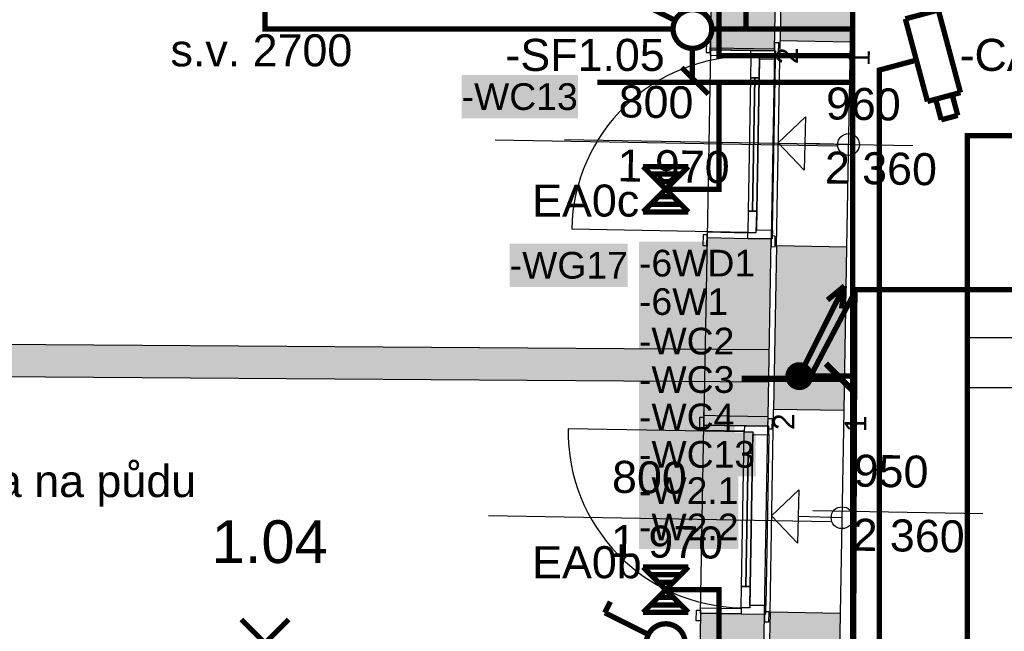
# Model space of a CAD drawing. Extents: x -12025 to 39812, y -28775 to 12.
# Tile 18 of 90: x 12852 to 17459, y -19070 to -16206. Entities that reach past the tile are written whole.
import ezdxf
from ezdxf.enums import TextEntityAlignment as Align

# ---------------------------------------------------------------- set-up
doc = ezdxf.new("R2010")
doc.units = 0
doc.header["$MEASUREMENT"] = 0
doc.linetypes.add('Telekomunikacni vodic', pattern=[9.25, 3, -0.75, 3, -0.75, 0.125, -0.75, 0.125, -0.75])
for name, color, linetype in [('0 (Pozadí)', 254, 'Continuous'), ('OÚ Dukovany internet + tv + data', 192, 'Continuous'), ('OÚ Dukovany nouzové osvětlení', 36, 'Continuous'), ('OÚ Dukovany půdorys kóty 1NP', 7, 'Continuous'), ('OÚ Dukovany půdorys podklad 1NP', 7, 'Continuous'), ('OÚ Dukovany rozváděče', 6, 'Continuous'), ('OÚ Dukovany světla', 132, 'Continuous'), ('OÚ Dukovany zásuvky', 92, 'Continuous'), ('Zakladni', 7, 'Continuous')]:
    doc.layers.add(name, color=color, linetype=linetype)
doc.styles.add('Arial', font='txt')
doc.styles.add('Arial_B', font='txt')

# ---------------------------------------------------------------- blocks, each defined once
blk = doc.blocks.new('Jednopólový vypínač')
at = {"color": 0, "linetype": 'Continuous', "const_width": 25}
for points in [[(-284.9, 142.4), (-259, 194.2)], [(-284.9, 142.4), (-77.7, 38.8)]]:
    blk.add_lwpolyline(points, dxfattribs=at)
for points in [[(0, 90.6, 0.414214), (-90.6, 0)], [(90.6, 0, 0.414214), (0, 90.6)], [(-90.6, 0, 0.414214), (0, -90.6)], [(0, -90.6, 0.414214), (90.6, 0)]]:
    blk.add_lwpolyline(points, format="xyb", dxfattribs=at)
at = {"color": 0, "linetype": 'Continuous', "style": 'Arial'}
blk.add_text('-SF1.04', height=150, dxfattribs=at).set_placement((-500, -299.2))
blk = doc.blocks.new('Jednopólový vypínač (1)')
at = {"color": 0, "linetype": 'Continuous', "const_width": 25}
for points in [[(-284.9, 142.4), (-259, 194.2)], [(-284.9, 142.4), (-77.7, 38.8)]]:
    blk.add_lwpolyline(points, dxfattribs=at)
for points in [[(0, 90.6, 0.414214), (-90.6, 0)], [(90.6, 0, 0.414214), (0, 90.6)], [(-90.6, 0, 0.414214), (0, -90.6)], [(0, -90.6, 0.414214), (90.6, 0)]]:
    blk.add_lwpolyline(points, format="xyb", dxfattribs=at)
at = {"color": 0, "linetype": 'Continuous', "style": 'Arial'}
blk.add_text('-SF1.05', height=150, dxfattribs=at).set_placement((-875, -196.1))
blk = doc.blocks.new('Videokamera (1)')
at = {"color": 0, "linetype": 'Continuous', "const_width": 25}
for points in [[(25.5, 213.9), (-129, 172.5)], [(-129, 172.5), (-25.5, -213.9)], [(129, -172.5), (25.5, 213.9)], [(-25.5, -213.9), (129, -172.5)], [(116.3, -279.4), (90.4, -182.8)], [(13.1, -203.5), (39, -300.1)], [(116.3, -279.4), (39, -300.1)]]:
    blk.add_lwpolyline(points, dxfattribs=at)
at = {"color": 0, "linetype": 'Continuous', "style": 'Arial'}
blk.add_text('-CAM1', height=150, dxfattribs=at).set_placement((125, -71.1))
blk = doc.blocks.new('Stoupací vedení směrem nahoru')
at = {"color": 0, "linetype": 'Continuous', "const_width": 25}
for points in [[(211.1, 422.2), (0, 0)], [(211.1, 422.2), (131.9, 356.3)], [(211.1, 422.2), (197.9, 316.7)]]:
    blk.add_lwpolyline(points, dxfattribs=at)
at = {"color": 0, "linetype": 'Continuous'}
for points, const_width in [([(0, 52.8, 0.414214), (-52.8, 0)], 25), ([(0, 26.4, 0.414214), (-26.4, 0)], 52.8), ([(26.4, 0, 0.414214), (0, 26.4)], 52.8), ([(52.8, 0, 0.414214), (0, 52.8)], 25), ([(-52.8, 0, 0.414214), (0, -52.8)], 25), ([(-26.4, 0, 0.414214), (0, -26.4)], 52.8), ([(0, -26.4, 0.414214), (26.4, 0)], 52.8), ([(0, -52.8, 0.414214), (52.8, 0)], 25)]:
    blk.add_lwpolyline(points, format="xyb", dxfattribs=dict(at, const_width=const_width))
blk = doc.blocks.new('P_zarovkove_svitidlo (33)')
at = {"color": 0, "linetype": 'Continuous', "const_width": 25}
for points in [[(111, -111), (-111, 111)], [(-111, -111), (111, 111)]]:
    blk.add_lwpolyline(points, dxfattribs=at)
at = {"color": 0, "linetype": 'Continuous', "style": 'Arial'}
blk.add_text('EA1.04', height=150, dxfattribs=at).set_placement((-250, -319.6))
blk = doc.blocks.new('(18)')
at = {"color": 7, "linetype": 'Continuous', "const_width": 25}
for points in [[(520, 0), (395, 125)], [(460, 55), (0, 55)]]:
    blk.add_lwpolyline(points, dxfattribs=at)
at = {"layer": '0 (Pozadí)', "linetype": 'Continuous'}
blk.add_solid([(-480, 333.9), (-33, 333.9), (-480, 130.4), (-33, 130.4)], dxfattribs=at)
at = {"color": 7, "linetype": 'Continuous', "style": 'Arial_B'}
blk.add_text('-WC2', height=125, dxfattribs=at).set_placement((-480, 170.4))
blk = doc.blocks.new('(20)')
at = {"color": 7, "linetype": 'Continuous', "const_width": 25}
for points in [[(520, 0), (395, 125)], [(460, 55), (0, 55)]]:
    blk.add_lwpolyline(points, dxfattribs=at)
at = {"layer": '0 (Pozadí)', "linetype": 'Continuous'}
blk.add_solid([(-480, 155), (-33, 155), (-480, -48.5), (-33, -48.5)], dxfattribs=at)
at = {"color": 7, "linetype": 'Continuous', "style": 'Arial_B'}
blk.add_text('-WC3', height=125, dxfattribs=at).set_placement((-480, -8.5))
blk = doc.blocks.new('(21)')
at = {"color": 7, "linetype": 'Continuous', "const_width": 25}
for points in [[(520, 0), (395, 125)], [(460, 55), (0, 55)]]:
    blk.add_lwpolyline(points, dxfattribs=at)
at = {"layer": '0 (Pozadí)', "linetype": 'Continuous'}
blk.add_solid([(-480, -20), (-33, -20), (-480, -223.5), (-33, -223.5)], dxfattribs=at)
at = {"color": 7, "linetype": 'Continuous', "style": 'Arial_B'}
blk.add_text('-WC4', height=125, dxfattribs=at).set_placement((-480, -183.5))
blk = doc.blocks.new('(22)')
at = {"color": 7, "linetype": 'Continuous', "const_width": 25}
for points in [[(520, 0), (395, 125)], [(460, 55), (0, 55)]]:
    blk.add_lwpolyline(points, dxfattribs=at)
at = {"layer": '0 (Pozadí)', "linetype": 'Continuous'}
blk.add_solid([(-480, -197), (65.1, -197), (-480, -400.5), (65.1, -400.5)], dxfattribs=at)
at = {"color": 7, "linetype": 'Continuous', "style": 'Arial_B'}
blk.add_text('-WC13', height=125, dxfattribs=at).set_placement((-480, -360.6))
blk = doc.blocks.new('(26)')
at = {"color": 7, "linetype": 'Continuous', "const_width": 25}
for points in [[(520, 0), (395, 125)], [(460, 55), (0, 55)]]:
    blk.add_lwpolyline(points, dxfattribs=at)
at = {"layer": '0 (Pozadí)', "linetype": 'Continuous'}
blk.add_solid([(-634.5, 89.7), (-89.4, 89.7), (-634.5, -113.9), (-89.4, -113.9)], dxfattribs=at)
at = {"color": 7, "linetype": 'Continuous', "style": 'Arial_B'}
blk.add_text('-WC13', height=125, dxfattribs=at).set_placement((-634.5, -73.9))
blk = doc.blocks.new('(33)')
at = {"color": 7, "linetype": 'Continuous', "const_width": 25}
for points in [[(520, 0), (395, 125)], [(460, 55), (0, 55)]]:
    blk.add_lwpolyline(points, dxfattribs=at)
at = {"layer": '0 (Pozadí)', "linetype": 'Continuous'}
blk.add_solid([(-480, -370), (-14.8, -370), (-480, -573.5), (-14.8, -573.5)], dxfattribs=at)
at = {"color": 7, "linetype": 'Continuous', "style": 'Arial_B'}
blk.add_text('-W2.1', height=125, dxfattribs=at).set_placement((-480, -533.5))
blk = doc.blocks.new('(34)')
at = {"color": 7, "linetype": 'Continuous', "const_width": 25}
for points in [[(520, 0), (395, 125)], [(460, 55), (0, 55)]]:
    blk.add_lwpolyline(points, dxfattribs=at)
at = {"layer": '0 (Pozadí)', "linetype": 'Continuous'}
blk.add_solid([(-480, -538.5), (-14.8, -538.5), (-480, -742), (-14.8, -742)], dxfattribs=at)
at = {"color": 7, "linetype": 'Continuous', "style": 'Arial_B'}
blk.add_text('-W2.2', height=125, dxfattribs=at).set_placement((-480, -702))
blk = doc.blocks.new('(64)')
at = {"color": 7, "linetype": 'Continuous', "const_width": 25}
for points in [[(520, 0), (395, 125)], [(460, 55), (0, 55)]]:
    blk.add_lwpolyline(points, dxfattribs=at)
at = {"layer": '0 (Pozadí)', "linetype": 'Continuous'}
blk.add_solid([(-480, 515), (-62.1, 515), (-480, 311.5), (-62.1, 311.5)], dxfattribs=at)
at = {"color": 7, "linetype": 'Continuous', "style": 'Arial_B'}
blk.add_text('-6W1', height=125, dxfattribs=at).set_placement((-480, 351.5))
blk = doc.blocks.new('(65)')
at = {"color": 7, "linetype": 'Continuous', "const_width": 25}
for points in [[(520, 0), (395, 125)], [(460, 55), (0, 55)]]:
    blk.add_lwpolyline(points, dxfattribs=at)
at = {"layer": '0 (Pozadí)', "linetype": 'Continuous'}
blk.add_solid([(-480, 696.1), (65.1, 696.1), (-480, 492.6), (65.1, 492.6)], dxfattribs=at)
at = {"color": 7, "linetype": 'Continuous', "style": 'Arial_B'}
blk.add_text('-6WD1', height=125, dxfattribs=at).set_placement((-480, 532.6))
blk = doc.blocks.new('Svítidlo pro nouzové osvětlení (4)')
at = {"color": 0, "linetype": 'Continuous', "const_width": 25}
for points in [[(106.2, -106.2), (-106.2, 106.2)], [(-106.2, -106.2), (106.2, 106.2)], [(106.2, 106.2), (-106.2, 106.2)], [(70.8, 70.8), (-70.8, 70.8)], [(35.4, 35.4), (-35.4, 35.4)], [(212.5, 0), (0, 0)], [(35.4, -35.4), (-35.4, -35.4)], [(70.8, -70.8), (-70.8, -70.8)], [(106.2, -106.2), (-106.2, -106.2)]]:
    blk.add_lwpolyline(points, dxfattribs=at)
at = {"color": 0, "linetype": 'Continuous', "style": 'Arial'}
blk.add_text('EA0b', height=150, dxfattribs=at).set_placement((-625, 53.9))
blk = doc.blocks.new('Svítidlo pro nouzové osvětlení (5)')
at = {"color": 0, "linetype": 'Continuous', "const_width": 25}
for points in [[(106.2, -106.2), (-106.2, 106.2)], [(-106.2, -106.2), (106.2, 106.2)], [(106.2, 106.2), (-106.2, 106.2)], [(70.8, 70.8), (-70.8, 70.8)], [(35.4, 35.4), (-35.4, 35.4)], [(212.5, 0), (0, 0)], [(35.4, -35.4), (-35.4, -35.4)], [(70.8, -70.8), (-70.8, -70.8)], [(106.2, -106.2), (-106.2, -106.2)]]:
    blk.add_lwpolyline(points, dxfattribs=at)
at = {"color": 0, "linetype": 'Continuous', "style": 'Arial'}
blk.add_text('EA0c', height=150, dxfattribs=at).set_placement((-625, -128))
blk = doc.blocks.new('(121)')
at = {"color": 7, "linetype": 'Continuous', "const_width": 25}
for points in [[(60, -60), (-65, 65)], [(0, 0), (-460, 0)]]:
    blk.add_lwpolyline(points, dxfattribs=at)
at = {"layer": '0 (Pozadí)', "linetype": 'Continuous'}
blk.add_solid([(-1545, 630), (-992.6, 630), (-1545, 426.5), (-992.6, 426.5)], dxfattribs=at)
at = {"color": 7, "linetype": 'Continuous', "style": 'Arial_B'}
blk.add_text('-WG17', height=125, dxfattribs=at).set_placement((-1545, 466.5))

msp = doc.modelspace()

# ---------------------------------------------------------------- linework, layer by layer
at = {"layer": 'OÚ Dukovany internet + tv + data', "linetype": 'Telekomunikacni vodic', "ltscale": 100, "const_width": 25}
for points in [[(16822.2, -20250), (16750, -20250), (16750, -16250), (16250, -16250), (16250, -11750), (12025, -11315), (12125, -2875), (11500, -2875), (11500, -2375), (8202.3, -2104.3)], [(16000, -14250), (16125, -14250), (16125, -16375), (16750, -16375), (16750, -20375), (16500, -20375)], [(16875, -20197.2), (16875, -16442), (17047.7, -16395.7)], [(17743.8, -17470), (16760, -17470), (16750, -20375), (16500, -20375)]]:
    msp.add_lwpolyline(points, dxfattribs=at)
at = {"layer": 'OÚ Dukovany nouzové osvětlení', "linetype": 'Continuous', "const_width": 25}
for points in [[(16087.5, -18875), (16125, -18875), (16125, -19125), (16750, -19125), (16750, -16500), (16125, -16500), (16125, -17000), (16087.5, -17000)], [(18250, -20337.5), (18250, -20375), (16750, -20375), (16750, -19125), (16125, -19125), (16125, -18875), (16087.5, -18875)]]:
    msp.add_lwpolyline(points, dxfattribs=at)
at = {"layer": 'OÚ Dukovany půdorys kóty 1NP', "color": 7, "linetype": 'Continuous'}
for p, q in [((15401.5, -16767.5), (17031.2, -16796)), ((16563.2, -18504.6), (17358.1, -18518.5))]:
    msp.add_line(p, q, dxfattribs=at)
at = {"layer": 'OÚ Dukovany půdorys kóty 1NP', "color": 1, "linetype": 'Continuous'}
for p, q in [((15076.3, -16769.2), (16676.1, -16797.2)), ((15045.6, -18526.8), (16645.3, -18554.8))]:
    msp.add_line(p, q, dxfattribs=at)
at = {"layer": 'OÚ Dukovany půdorys kóty 1NP', "color": 154, "linetype": 'Continuous'}
msp.add_lwpolyline([(17286.6, -17693.9), (18394.9, -17693.9), (18394.9, -17929.6), (17286.6, -17929.6)], close=True, dxfattribs=at)
at = {"layer": 'OÚ Dukovany půdorys podklad 1NP', "color": 7, "linetype": 'Continuous'}
for p, q in [((16157.3, -12149.8), (16084, -16339.4)), ((16384, -16344.7), (16456.8, -12181)), ((16479.1, -12338.4), (16409.7, -16305.1)), ((16739.6, -16310.9), (16808.6, -12368.5)), ((16084, -16339.4), (16084.6, -16302.4)), ((16384, -16344.7), (16384.6, -16307.7)), ((16739.6, -16310.9), (16409.7, -16305.1)), ((16084, -16339.4), (16084.5, -16309.8)), ((16194, -16341.3), (16084, -16339.4)), ((16384, -16344.7), (16194, -16341.3)), ((16384, -16344.7), (16194, -16341.3)), ((16384, -16344.7), (16384.5, -16315)), ((16400.8, -16782.2), (16529, -16660.5)), ((16529, -16660.5), (16522.5, -16910.4)), ((16400.8, -16782.2), (16522.5, -16910.4)), ((16068.5, -17226.6), (16053.9, -18059.8)), ((16068.5, -17226.6), (16067.8, -17263.6)), ((16068.5, -17226.6), (16068, -17256.3)), ((16068.5, -17226.6), (16258.4, -17230)), ((16068.5, -17226.6), (16258.4, -17230)), ((16258.4, -17230), (16368.4, -17231.9)), ((16353.9, -18065.1), (16368.4, -17231.9)), ((16368.4, -17231.9), (16367.8, -17268.9)), ((16368.4, -17231.9), (16367.9, -17261.5)), ((16392.9, -17265), (16379.5, -18030.5)), ((16722.9, -17270.7), (16392.9, -17265)), ((16709.5, -18036.3), (16722.9, -17270.7)), ((16357.1, -17752.1), (12270.2, -17723.2)), ((12267.5, -17873.2), (16356.1, -17902.1)), ((16053.9, -18059.8), (16054.5, -18022.8)), ((16353.9, -18065.1), (16354.5, -18028.1)), ((16709.5, -18036.3), (16379.5, -18030.5)), ((16163.9, -18061.7), (16053.9, -18059.8)), ((16353.9, -18065.1), (16163.9, -18061.7)), ((16353.9, -18065.1), (16163.9, -18061.7)), ((16370, -18529.1), (16498.2, -18407.4)), ((16498.2, -18407.4), (16491.7, -18657.3)), ((16370, -18529.1), (16491.7, -18657.3)), ((16362.9, -18980.4), (16339.1, -20341.1)), ((16692.9, -18986.1), (16362.9, -18980.4)), ((16037.7, -18984.2), (16009, -20626.1)), ((16037.7, -18984.2), (16037.1, -19021.2)), ((16037.7, -18984.2), (16227.7, -18987.5)), ((16037.7, -18984.2), (16227.7, -18987.5)), ((16227.7, -18987.5), (16337.7, -18989.4)), ((16309, -20626.1), (16337.7, -18989.4)), ((16337.7, -18989.4), (16337, -19026.4)), ((16669.2, -20341), (16692.9, -18986.1))]:
    msp.add_line(p, q, dxfattribs=at)
at = {"layer": 'OÚ Dukovany půdorys podklad 1NP', "color": 8, "linetype": 'Continuous'}
for p, q in [((16392.9, -17265), (16409.7, -16305.1)), ((16739.6, -16310.9), (16409.7, -16305.1)), ((16722.9, -17270.7), (16739.6, -16310.9)), ((16730.7, -16790.8), (16525.7, -16785.5)), ((16722.9, -17270.7), (16392.9, -17265)), ((16362.9, -18980.4), (16379.5, -18030.5)), ((16709.5, -18036.3), (16379.5, -18030.5)), ((16692.9, -18986.1), (16709.5, -18036.3)), ((16699.9, -18537.7), (16495, -18532.4)), ((16692.9, -18986.1), (16362.9, -18980.4))]:
    msp.add_line(p, q, dxfattribs=at)
at = {"layer": 'OÚ Dukovany půdorys podklad 1NP', "color": 1, "linetype": 'Continuous'}
for p, q in [((16065.5, -16309.4), (16064.6, -16359.4)), ((16084.5, -16309.8), (16065.5, -16309.4)), ((16083.9, -16346.8), (16068.5, -17226.6)), ((16083.9, -16346.8), (16083.4, -16371.8)), ((16083.6, -16359.8), (16084.5, -16309.8)), ((16083.9, -16346.8), (16084.5, -16309.8)), ((16083.9, -16346.8), (16084.5, -16309.8)), ((16084, -16339.4), (16083.9, -16346.8)), ((16383.8, -16352), (16083.9, -16346.8)), ((16273.8, -16350.1), (16083.9, -16346.8)), ((16083.9, -16346.8), (16273.8, -16350.1)), ((16083.9, -16346.8), (16273.8, -16350.1)), ((16083.9, -16346.8), (16273.8, -16350.1)), ((16273.4, -16375.1), (16273.8, -16350.1)), ((16273.4, -16378.1), (16273.8, -16350.1)), ((16273.8, -16350.1), (16388.8, -16352.1)), ((16273.8, -16350.1), (16383.8, -16352)), ((16273.8, -16350.1), (16383.8, -16352)), ((16383.8, -16352), (16368.4, -17231.9)), ((16384.5, -16315), (16383.6, -16365)), ((16383.8, -16352), (16384.5, -16315)), ((16383.8, -16352), (16384.5, -16315)), ((16383.8, -16352), (16384, -16344.7)), ((16403.5, -16315.4), (16384.5, -16315)), ((16388.8, -16352.1), (16388.1, -16392.1)), ((16402.6, -16365.4), (16403.5, -16315.4)), ((16064.6, -16359.4), (16083.6, -16359.8)), ((16083.4, -16371.8), (16273.4, -16375.1)), ((16273.4, -16378.1), (16271.6, -16478.1)), ((16313.3, -16378.8), (16273.4, -16378.1)), ((16313.3, -16378.8), (16273.4, -16378.1)), ((16313.1, -16390.8), (16299.1, -17190.7)), ((16311.6, -16478.8), (16313.3, -16378.8)), ((16313.1, -16390.8), (16313.3, -16378.8)), ((16388.1, -16392.1), (16313.1, -16390.8)), ((16374.1, -17192), (16388.1, -16392.1)), ((16383.6, -16365), (16402.6, -16365.4)), ((16271.6, -16478.1), (16311.6, -16478.8)), ((16291.6, -16478.4), (16280.7, -17102.3)), ((16260.7, -17102), (16258.9, -17202)), ((16300.7, -17102.7), (16260.7, -17102)), ((16298.9, -17202.7), (16300.7, -17102.7)), ((16258.9, -17202), (15435.1, -17187.6)), ((16049.7, -17213.3), (16048.8, -17263.3)), ((16068.7, -17213.6), (16049.7, -17213.3)), ((16067.8, -17263.6), (16068.7, -17213.6)), ((16068.5, -17226.6), (16067.8, -17263.6)), ((16068.5, -17226.6), (16067.8, -17263.6)), ((16068.9, -17201.6), (16068.5, -17226.6)), ((16068.5, -17226.6), (16258.4, -17230)), ((16068.5, -17226.6), (16258.4, -17230)), ((16068.5, -17226.6), (16258.4, -17230)), ((16068.5, -17226.6), (16258.4, -17230)), ((16258.9, -17205), (16068.9, -17201.6)), ((16258.4, -17230), (16258.9, -17202)), ((16258.4, -17230), (16258.9, -17205)), ((16258.9, -17202), (16298.9, -17202.7)), ((16258.9, -17202), (16298.9, -17202.7)), ((16298.9, -17202.7), (16299.1, -17190.7)), ((16299.1, -17190.7), (16374.1, -17192)), ((16368.7, -17218.9), (16367.8, -17268.9)), ((16387.7, -17219.2), (16368.7, -17218.9)), ((16374.1, -17192), (16373.4, -17232)), ((16386.8, -17269.2), (16387.7, -17219.2)), ((16048.8, -17263.3), (16067.8, -17263.6)), ((16373.4, -17232), (16258.4, -17230)), ((16258.4, -17230), (16368.4, -17231.9)), ((16258.4, -17230), (16368.4, -17231.9)), ((16368.4, -17231.9), (16367.8, -17268.9)), ((16368.4, -17231.9), (16367.8, -17268.9)), ((16367.8, -17268.9), (16386.8, -17269.2)), ((16033.9, -18117), (16034.8, -18067)), ((16034.8, -18067), (16053.8, -18067.3)), ((16037.7, -18984.2), (16053.1, -18104.3)), ((16052.7, -18129.3), (16053.1, -18104.3)), ((16053.8, -18067.3), (16052.9, -18117.3)), ((16053.9, -18059.8), (16053.1, -18104.3)), ((16053.1, -18104.3), (16053.8, -18067.3)), ((16053.1, -18104.3), (16053.8, -18067.3)), ((16353.1, -18109.6), (16053.1, -18104.3)), ((16053.1, -18104.3), (16243.1, -18107.7)), ((16053.1, -18104.3), (16243.1, -18107.7)), ((16053.1, -18104.3), (16243.1, -18107.7)), ((16053.1, -18104.3), (16243.1, -18107.7)), ((16352.8, -18122.6), (16353.7, -18072.6)), ((16353.1, -18109.6), (16353.9, -18065.1)), ((16353.1, -18109.6), (16353.7, -18072.6)), ((16353.1, -18109.6), (16353.7, -18072.6)), ((16353.7, -18072.6), (16372.7, -18072.9)), ((16372.7, -18072.9), (16371.8, -18122.9)), ((16242.6, -18135.7), (15418.7, -18121.2)), ((16052.9, -18117.3), (16033.9, -18117)), ((16242.7, -18132.7), (16052.7, -18129.3)), ((16240.9, -18235.6), (16242.6, -18135.7)), ((16243.1, -18107.7), (16242.6, -18135.7)), ((16242.6, -18135.7), (16282.6, -18136.4)), ((16242.6, -18135.7), (16282.6, -18136.4)), ((16243.1, -18107.7), (16242.7, -18132.7)), ((16358.1, -18109.7), (16243.1, -18107.7)), ((16243.1, -18107.7), (16353.1, -18109.6)), ((16243.1, -18107.7), (16353.1, -18109.6)), ((16268.4, -18948.2), (16282.4, -18148.4)), ((16282.6, -18136.4), (16280.8, -18236.3)), ((16282.6, -18136.4), (16282.4, -18148.4)), ((16282.4, -18148.4), (16357.4, -18149.7)), ((16337.7, -18989.4), (16353.1, -18109.6)), ((16357.4, -18149.7), (16343.4, -18949.5)), ((16371.8, -18122.9), (16352.8, -18122.6)), ((16357.4, -18149.7), (16358.1, -18109.7)), ((16280.8, -18236.3), (16240.9, -18235.6)), ((16249.9, -18859.9), (16260.8, -18236)), ((16228.2, -18959.5), (16229.9, -18859.5)), ((16229.9, -18859.5), (16269.9, -18860.2)), ((16269.9, -18860.2), (16268.2, -18960.2)), ((16018.1, -19020.9), (16019, -18970.9)), ((16019, -18970.9), (16038, -18971.2)), ((16038, -18971.2), (16037.1, -19021.2)), ((16037.7, -18984.2), (16038.2, -18959.2)), ((16038.2, -18959.2), (16228.1, -18962.5)), ((16228.2, -18959.5), (16227.7, -18987.5)), ((16228.1, -18962.5), (16227.7, -18987.5)), ((16268.2, -18960.2), (16228.2, -18959.5)), ((16268.2, -18960.2), (16228.2, -18959.5)), ((16268.4, -18948.2), (16268.2, -18960.2)), ((16343.4, -18949.5), (16268.4, -18948.2)), ((16337, -19026.4), (16337.9, -18976.4)), ((16337.9, -18976.4), (16356.9, -18976.8)), ((16342.7, -18989.5), (16343.4, -18949.5)), ((16356.9, -18976.8), (16356, -19026.8)), ((16037.1, -19021.2), (16018.1, -19020.9)), ((16037.7, -18984.2), (16037.1, -19021.2)), ((16037.7, -18984.2), (16037.1, -19021.2)), ((16227.7, -18987.5), (16037.7, -18984.2)), ((16037.7, -18984.2), (16227.7, -18987.5)), ((16037.7, -18984.2), (16227.7, -18987.5)), ((16037.7, -18984.2), (16227.7, -18987.5)), ((16227.7, -18987.5), (16342.7, -18989.5)), ((16227.7, -18987.5), (16337.7, -18989.4)), ((16227.7, -18987.5), (16337.7, -18989.4)), ((16337.7, -18989.4), (16337, -19026.4)), ((16337.7, -18989.4), (16337, -19026.4)), ((16356, -19026.8), (16337, -19026.4))]:
    msp.add_line(p, q, dxfattribs=at)
for points in [[(16271.6, -16478.1), (16260.7, -17102), (16280.7, -17102.3), (16291.6, -16478.4)], [(16291.6, -16478.4), (16280.7, -17102.3), (16300.7, -17102.7), (16311.6, -16478.8)], [(16229.9, -18859.5), (16240.9, -18235.6), (16260.8, -18236), (16249.9, -18859.9)], [(16249.9, -18859.9), (16260.8, -18236), (16280.8, -18236.3), (16269.9, -18860.2)]]:
    msp.add_lwpolyline(points, close=True, dxfattribs=at)
at = {"layer": 'OÚ Dukovany půdorys podklad 1NP', "color": 8, "linetype": 'Continuous'}
for centre in [(16730.7, -16790.8), (16699.9, -18537.7)]:
    msp.add_circle(centre, 51, dxfattribs=at)
at = {"layer": 'OÚ Dukovany půdorys podklad 1NP', "color": 1, "linetype": 'Continuous'}
for centre, start, end in [((16258.9, -17202), 88.9976, 178.9976), ((16242.6, -18135.7), 178.9976, 268.9976)]:
    msp.add_arc(centre, 824, start, end, dxfattribs=at)
at = {"layer": 'OÚ Dukovany půdorys podklad 1NP', "color": 254, "linetype": 'Continuous'}
for points in [[(16084, -16339.4), (16384, -16344.7), (16157.3, -12149.8), (16456.8, -12181)], [(16409.7, -16305.1), (16739.6, -16310.9), (16479.1, -12338.4), (16808.6, -12368.5)], [(16068.5, -17226.6), (16053.9, -18059.8), (16368.4, -17231.9), (16353.9, -18065.1)], [(16379.5, -18030.5), (16709.5, -18036.3), (16392.9, -17265), (16722.9, -17270.7)], [(16357.1, -17752.1), (12270.2, -17723.2), (16356.1, -17902.1), (12267.5, -17873.2)], [(16339.1, -20341.1), (16669.2, -20341), (16362.9, -18980.4), (16692.9, -18986.1)], [(16037.7, -18984.2), (16009, -20626.1), (16337.7, -18989.4), (16309, -20626.1)]]:
    msp.add_solid(points, dxfattribs=at)
at = {"layer": 'OÚ Dukovany půdorys podklad 1NP', "color": 9, "linetype": 'Continuous'}
for points in [[(16083.9, -16346.8), (16383.8, -16352), (16084, -16339.4), (16384, -16344.7)], [(16053.9, -18059.8), (16053.1, -18104.3), (16353.9, -18065.1), (16353.1, -18109.6)]]:
    msp.add_solid(points, dxfattribs=at)
at = {"layer": 'OÚ Dukovany světla', "linetype": 'Continuous', "const_width": 25}
for points in [[(16090.6, -16250), (16250, -16250), (16250, -12250), (13965.6, -12000)], [(17285.5, -20125), (17285.5, -16750), (19000, -16750), (19000, -12750), (18250, -12675)], [(16784.4, -14000), (16750, -14000), (16750, -16500)], [(14000, -16000), (14000, -16250), (15909.4, -16250)], [(16750, -19000), (16750, -16500), (16000, -16500), (16000, -16340.6)], [(16552.8, -17875), (16750, -17500), (16750, -20375), (19125, -20375), (19125, -19750)]]:
    msp.add_lwpolyline(points, dxfattribs=at)
at = {"layer": 'OÚ Dukovany zásuvky', "linetype": 'Continuous', "const_width": 25}
for points in [[(19125, -19750), (19125, -20375), (16750, -20375), (16750, -16250), (16250, -16250), (16250, -11750), (16625, -6125)], [(12625, -11137.5), (12625, -11375), (16250, -11750), (16250, -12250), (16250, -16250), (16750, -16250), (16750, -20375), (19125, -20375), (19125, -19750)], [(19125, -19750), (19125, -20375), (16750, -20375), (16750, -16250), (16250, -16250), (16250, -11750), (19125, -12000)], [(19125, -19750), (19125, -20375), (16750, -20375), (16750, -16250), (16750, -13000), (16875, -13000)], [(16000, -15750), (16125, -15750), (16125, -16375), (16750, -16375), (16750, -20375), (19125, -20375), (19125, -19750)], [(19125, -19750), (19125, -20375), (16750, -20375), (16750, -17875), (16552.8, -17875)]]:
    msp.add_lwpolyline(points, dxfattribs=at)

# ---------------------------------------------------------------- block references
at = {"layer": 'OÚ Dukovany internet + tv + data', "linetype": 'Continuous'}
msp.add_blockref('Videokamera (1)', (17125, -16375), dxfattribs=at)
at = {"layer": 'OÚ Dukovany nouzové osvětlení', "linetype": 'Continuous'}
for name, p in [('Svítidlo pro nouzové osvětlení (5)', (15875, -17000)), ('Svítidlo pro nouzové osvětlení (4)', (15875, -18875))]:
    msp.add_blockref(name, p, dxfattribs=at)
at = {"layer": 'OÚ Dukovany rozváděče', "linetype": 'Continuous'}
msp.add_blockref('Stoupací vedení směrem nahoru', (16500, -17875), dxfattribs=at)
at = {"layer": 'OÚ Dukovany světla', "linetype": 'Continuous'}
for name, p in [('Jednopólový vypínač (1)', (16000, -16250)), ('Jednopólový vypínač', (15875, -19125)), ('P_zarovkove_svitidlo (33)', (14000, -19125))]:
    msp.add_blockref(name, p, dxfattribs=at)
at = {"layer": 'Zakladni', "color": 7, "linetype": 'Continuous'}
for name, p in [('(26)', (15554.5, -16555)), ('(121)', (16690, -17885)), ('(65)', (16230, -17941.1)), ('(64)', (16230, -17940)), ('(18)', (16230, -17943.9)), ('(20)', (16230, -17945)), ('(33)', (16230, -17940)), ('(34)', (16230, -17941.5)), ('(22)', (16230, -17943)), ('(21)', (16230, -17945))]:
    msp.add_blockref(name, p, dxfattribs=at)

# ---------------------------------------------------------------- texts
at = {"layer": 'OÚ Dukovany půdorys kóty 1NP', "color": 154, "linetype": 'Continuous', "style": 'Arial'}
msp.add_text('s.v. 2700', height=150, dxfattribs=at).set_placement((13983.2, -16424.7), align=Align.CENTER)
at = {"layer": 'OÚ Dukovany půdorys kóty 1NP', "color": 7, "linetype": 'Continuous', "style": 'Arial'}
for s, rotation, p in [('800', 358.9976, (15653.6, -16663.2)), ('960', 358.9982, (16623.7, -16672.8)), ('1\xa0970', 358.9976, (15648.3, -16963.1)), ('2\xa0360', 358.9982, (16618.4, -16972.9)), ('950', 358.9982, (16753.4, -18391.8)), ('800', 358.9976, (15622.8, -18420.7)), ('2\xa0360', 358.9982, (16748.1, -18691.8)), ('1\xa0970', 358.9976, (15617.6, -18720.7))]:
    msp.add_text(s, height=150, rotation=rotation, dxfattribs=at).set_placement(p)
for s, p in [('2', (16477.4, -18049.6)), ('1', (16813, -18059.8))]:
    msp.add_text(s, height=100, rotation=89.9831, dxfattribs=at).set_placement(p, align=Align.RIGHT)
at = {"layer": 'OÚ Dukovany půdorys kóty 1NP', "color": 154, "linetype": 'Continuous', "style": 'Arial'}
msp.add_text('optika na půdu ', height=150, dxfattribs=at).set_placement((13735.9, -18441.1), align=Align.RIGHT)
at = {"layer": 'OÚ Dukovany půdorys podklad 1NP', "color": 7, "linetype": 'Continuous', "style": 'Arial'}
for s, p in [('2', (16494.3, -16336.8)), ('1', (16830, -16347))]:
    msp.add_text(s, height=100, rotation=89.9831, dxfattribs=at).set_placement(p, align=Align.RIGHT)
at = {"layer": 'Zakladni', "color": 7, "linetype": 'Continuous', "style": 'Arial'}
msp.add_text('1.04', height=200, dxfattribs=at).set_placement((13750, -18750))

doc.saveas('drawing.dxf')
